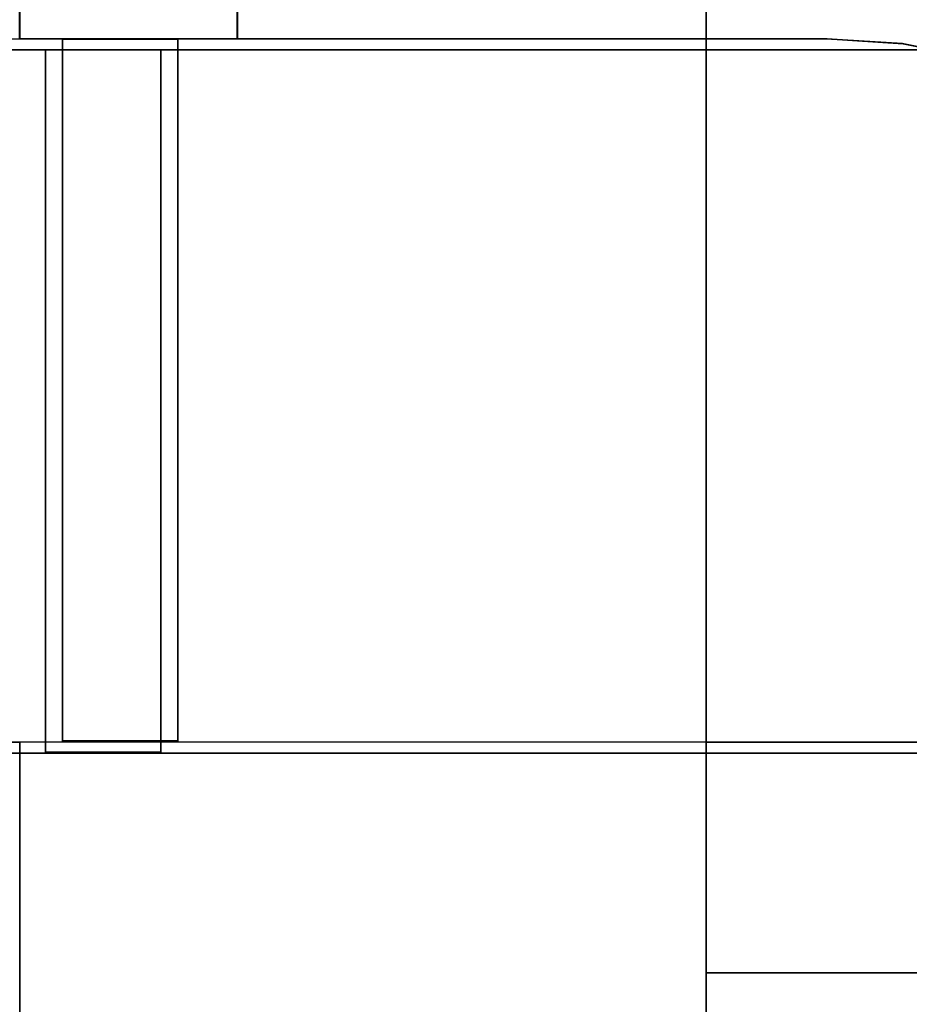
# Model space of a CAD drawing. Header units: millimetres. Extents: x -35 to 33166, y -35 to 31591.
# Tile 9 of 100: x 1381 to 1574, y 910 to 1124. Entities that reach past the tile are written whole.
import ezdxf

# ---------------------------------------------------------------- set-up
doc = ezdxf.new("R2010")
doc.units = ezdxf.units.MM
doc.header["$LTSCALE"] = 25.4
doc.layers.get('0').update_dxf_attribs({"true_color": 0xffffff})
for name, color, linetype, true_color in [('end caps & lintels', 7, 'Continuous', 0xffa500), ('ICF - L1', 7, 'Continuous', 0xb4b464), ('ICF - L2', 7, 'Continuous', 0x64ff64)]:
    doc.layers.add(name, color=color, linetype=linetype, true_color=true_color)

# ---------------------------------------------------------------- blocks, each defined once
blk = doc.blocks.new('6XR35_90_C_Web')
for p, q in [((-76.07, -46.84, -12.5), (-76.07, 46.84, -12.5)), ((-76.07, 46.84, -12.5), (76.07, 46.84, -12.5)), ((76.07, 46.84, 12.5), (-76.07, 46.84, 12.5)), ((-76.07, 46.84, 12.5), (-76.07, -46.84, 12.5)), ((-76.07, 46.84, -12.5), (-76.07, 46.84, 12.5)), ((76.07, 46.84, -12.5), (76.07, -46.84, -12.5)), ((76.07, -46.84, 12.5), (76.07, 46.84, 12.5)), ((76.07, 46.84, 12.5), (76.07, 46.84, -12.5)), ((76.07, -46.84, -12.5), (-76.07, -46.84, -12.5)), ((-76.07, -46.84, 12.5), (76.07, -46.84, 12.5)), ((-76.07, -46.84, 12.5), (-76.07, -46.84, -12.5)), ((76.07, -46.84, -12.5), (76.07, -46.84, 12.5))]:
    blk.add_line(p, q)
blk = doc.blocks.new('Group8175')
for p, q in [((-254, -254, 457.2), (-402.8, -254, 457.2)), ((-254, -254, 0), (-402.8, -254, 0)), ((-254, -254, 457.2), (-254, -513.02, 457.2)), ((-254, -254, 0), (-254, -627.8, 0)), ((-254, -254, 457.2), (-254, -254, 0))]:
    blk.add_line(p, q)
blk = doc.blocks.new('Group8176')
for p, q in [((-227.79, -101.6, 457.2), (-402.8, -101.6, 457.2)), ((-227.79, -101.6, 0), (-402.8, -101.6, 0)), ((-227.79, -101.6, 0), (-227.79, -101.6, 457.2)), ((-227.79, -101.6, 0), (-211.3, -102.68, 0)), ((-211.3, -102.68, 457.2), (-227.79, -101.6, 457.2)), ((-211.3, -102.68, 0), (-211.3, -102.68, 457.2)), ((-195.1, -105.91, 0), (-211.3, -102.68, 0)), ((-195.1, -105.91, 457.2), (-211.3, -102.68, 457.2))]:
    blk.add_line(p, q)
blk = doc.blocks.new('6XR35_90_C_MSG#73')
for name in ['Group8176', 'Group8175']:
    blk.add_blockref(name, (0, 0))
at = {"extrusion": (1, -1.02405e-15, 1.15708e-14)}
blk.add_blockref('6XR35_90_C_Web', (-177.67, 358.96, -381), dxfattribs=at)
at = {"extrusion": (1, -1.02405e-15, -1.15708e-14)}
blk.add_blockref('6XR35_90_C_Web', (-177.67, 97.84, -381), dxfattribs=at)
blk = doc.blocks.new('Group7851')
for p, q in [((-627.8, -254, 457.2), (-254, -254, 457.2)), ((-627.8, -254, 0), (-254, -254, 0)), ((-254, -254, 0), (-254, -402.8, 0)), ((-254, -254, 457.2), (-254, -254, 0)), ((-254, -254, 457.2), (-254, -402.8, 457.2))]:
    blk.add_line(p, q)
blk = doc.blocks.new('Group7852')
for p, q in [((-102.66, -211.47, 0), (-105.86, -195.27, 0)), ((-102.66, -211.47, 457.2), (-105.86, -195.27, 457.2)), ((-102.66, -211.47, 0), (-101.6, -227.96, 0)), ((-101.6, -227.96, 457.2), (-102.66, -211.47, 457.2)), ((-102.66, -211.47, 457.2), (-102.66, -211.47, 0)), ((-101.6, -402.8, 0), (-101.6, -227.96, 0)), ((-101.6, -402.8, 457.2), (-101.6, -227.96, 457.2)), ((-101.6, -227.96, 457.2), (-101.6, -227.96, 0))]:
    blk.add_line(p, q)
blk = doc.blocks.new('6XR35_90_C_MSG#34')
for name in ['Group7852', 'Group7851']:
    blk.add_blockref(name, (0, 0))
at = {"extrusion": (9.17096e-16, 1, -1.15708e-14)}
blk.add_blockref('6XR35_90_C_Web', (177.8, 99.45, -381), dxfattribs=at)
at = {"extrusion": (9.17096e-16, 1, 1.15708e-14)}
blk.add_blockref('6XR35_90_C_Web', (177.8, 360.57, -381), dxfattribs=at)
blk = doc.blocks.new('Group8509')
for p, q in [((-513.02, -254, 0), (-254, -254, 0)), ((-513.02, -254, 457.2), (-254, -254, 457.2)), ((-254, -254, 0), (-254, -402.8, 0)), ((-254, -254, 457.2), (-254, -254, 0)), ((-254, -254, 457.2), (-254, -402.8, 457.2))]:
    blk.add_line(p, q)
blk = doc.blocks.new('Group8510')
for p, q in [((-102.66, -211.47, 457.2), (-105.86, -195.27, 457.2)), ((-102.66, -211.47, 0), (-105.86, -195.27, 0)), ((-102.66, -211.47, 0), (-101.6, -227.96, 0)), ((-101.6, -227.96, 457.2), (-102.66, -211.47, 457.2)), ((-102.66, -211.47, 457.2), (-102.66, -211.47, 0)), ((-101.6, -402.8, 0), (-101.6, -227.96, 0)), ((-101.6, -402.8, 457.2), (-101.6, -227.96, 457.2)), ((-101.6, -227.96, 457.2), (-101.6, -227.96, 0))]:
    blk.add_line(p, q)
blk = doc.blocks.new('6XR35_90_C_MSG#102')
for name in ['Group8510', 'Group8509']:
    blk.add_blockref(name, (0, 0))
at = {"extrusion": (9.17096e-16, 1, -1.15708e-14)}
blk.add_blockref('6XR35_90_C_Web', (177.8, 99.45, -381), dxfattribs=at)
at = {"extrusion": (9.17096e-16, 1, 1.15708e-14)}
blk.add_blockref('6XR35_90_C_Web', (177.8, 360.57, -381), dxfattribs=at)
blk = doc.blocks.new('Group8678')
for p, q in [((-254, -254, 0), (-402.8, -254, 0)), ((-254, -254, 457.2), (-402.8, -254, 457.2)), ((-254, -254, 0), (-254, -513.02, 0)), ((-254, -254, 457.2), (-254, -254, 0)), ((-254, -254, 457.2), (-254, -513.02, 457.2))]:
    blk.add_line(p, q)
blk = doc.blocks.new('Group8679')
for p, q in [((-227.79, -101.6, 0), (-402.8, -101.6, 0)), ((-227.79, -101.6, 457.2), (-402.8, -101.6, 457.2)), ((-227.79, -101.6, 0), (-211.3, -102.68, 0)), ((-227.79, -101.6, 0), (-227.79, -101.6, 457.2)), ((-211.3, -102.68, 457.2), (-227.79, -101.6, 457.2)), ((-195.1, -105.91, 0), (-211.3, -102.68, 0)), ((-211.3, -102.68, 0), (-211.3, -102.68, 457.2)), ((-195.1, -105.91, 457.2), (-211.3, -102.68, 457.2))]:
    blk.add_line(p, q)
blk = doc.blocks.new('6XR35_90_C_MSG#138')
for name in ['Group8679', 'Group8678']:
    blk.add_blockref(name, (0, 0))
at = {"extrusion": (1, -1.02405e-15, 1.15708e-14)}
blk.add_blockref('6XR35_90_C_Web', (-177.67, 358.96, -381), dxfattribs=at)
at = {"extrusion": (1, -1.02405e-15, -1.15708e-14)}
blk.add_blockref('6XR35_90_C_Web', (-177.67, 97.84, -381), dxfattribs=at)
blk = doc.blocks.new('Group#1517')
for p, q in [((-513.02, -254, 0), (-254, -254, 0)), ((-513.02, -254, 457.2), (-254, -254, 457.2)), ((-254, -254, 0), (-254, -402.8, 0)), ((-254, -254, 457.2), (-254, -254, 0)), ((-254, -254, 457.2), (-254, -402.8, 457.2))]:
    blk.add_line(p, q)
blk = doc.blocks.new('Group#1518')
for p, q in [((-101.6, -355.61, 457.2), (0, -355.6, 457.2)), ((-101.6, -355.61, 0), (-101.6, -355.61, 457.2)), ((-0.01, -355.62, 0), (-101.6, -355.61, 0)), ((-101.6, -402.8, 0), (-101.6, -355.61, 0)), ((-101.6, -402.8, 457.2), (-101.6, -355.61, 457.2)), ((0, -355.6, 457.2), (-0.01, -355.62, 0)), ((0, -402.8, 0), (-0.01, -355.62, 0)), ((0, -402.8, 457.2), (0, -355.6, 457.2)), ((-101.6, -402.8, 457.2), (-101.6, -402.8, 0)), ((-101.6, -402.8, 0), (0, -402.8, 0)), ((0, -402.8, 457.2), (-101.6, -402.8, 457.2)), ((0, -402.8, 0), (0, -402.8, 457.2))]:
    blk.add_line(p, q)
blk = doc.blocks.new('Group#1519')
for p, q in [((-102.66, -211.47, 457.2), (-105.86, -195.27, 457.2)), ((-105.86, -195.27, 0), (-102.66, -211.47, 0)), ((-101.6, -227.96, 457.2), (-102.66, -211.47, 457.2)), ((-102.66, -211.47, 0), (-101.6, -227.96, 0)), ((-102.66, -211.47, 457.2), (-102.66, -211.47, 0)), ((-101.6, -355.6, 457.2), (-101.6, -227.96, 457.2)), ((-101.6, -355.6, 0), (-101.6, -227.96, 0)), ((-101.6, -227.96, 457.2), (-101.6, -227.96, 0)), ((0, -355.6, 457.2), (-101.6, -355.6, 457.2)), ((0, -355.6, 0), (-101.6, -355.6, 0)), ((-101.6, -355.6, 457.2), (-101.6, -355.6, 0))]:
    blk.add_line(p, q)
blk = doc.blocks.new('6XR35_90_C_MSG#174')
for name in ['Group#1519', 'Group#1517', 'Group#1518']:
    blk.add_blockref(name, (0, 0))
at = {"extrusion": (9.17096e-16, 1, -1.15708e-14)}
blk.add_blockref('6XR35_90_C_Web', (177.8, 99.45, -381), dxfattribs=at)
at = {"extrusion": (9.17096e-16, 1, 1.15708e-14)}
blk.add_blockref('6XR35_90_C_Web', (177.8, 360.57, -381), dxfattribs=at)
blk = doc.blocks.new('Group9316')
for p, q in [((-254, -254, 0), (-402.8, -254, 0)), ((-254, -254, 457.2), (-402.8, -254, 457.2)), ((-254, -254, 0), (-254, -513.02, 0)), ((-254, -254, 457.2), (-254, -254, 0)), ((-254, -254, 457.2), (-254, -513.02, 457.2))]:
    blk.add_line(p, q)
blk = doc.blocks.new('Group9317')
for p, q in [((-227.79, -101.6, 0), (-402.8, -101.6, 0)), ((-227.79, -101.6, 457.2), (-402.8, -101.6, 457.2)), ((-227.79, -101.6, 0), (-227.79, -101.6, 457.2)), ((-227.79, -101.6, 0), (-211.3, -102.68, 0)), ((-211.3, -102.68, 457.2), (-227.79, -101.6, 457.2)), ((-211.3, -102.68, 0), (-211.3, -102.68, 457.2)), ((-195.1, -105.91, 0), (-211.3, -102.68, 0)), ((-195.1, -105.91, 457.2), (-211.3, -102.68, 457.2))]:
    blk.add_line(p, q)
blk = doc.blocks.new('6XR35_90_C_MSG#211')
for name in ['Group9317', 'Group9316']:
    blk.add_blockref(name, (0, 0))
at = {"extrusion": (1, -1.02405e-15, 1.15708e-14)}
blk.add_blockref('6XR35_90_C_Web', (-177.67, 358.96, -381), dxfattribs=at)
at = {"extrusion": (1, -1.02405e-15, -1.15708e-14)}
blk.add_blockref('6XR35_90_C_Web', (-177.67, 97.84, -381), dxfattribs=at)
blk = doc.blocks.new('Group#3580')
for p, q in [((-627.8, -254, 457.2), (-254, -254, 457.2)), ((-513.02, -254, 0), (-254, -254, 0)), ((-254, -254, 0), (-254, -402.8, 0)), ((-254, -254, 457.2), (-254, -254, 0)), ((-254, -254, 457.2), (-254, -402.8, 457.2))]:
    blk.add_line(p, q)
blk = doc.blocks.new('Group#3581')
for p, q in [((-102.66, -211.47, 0), (-105.86, -195.27, 0)), ((-102.66, -211.47, 457.2), (-105.86, -195.27, 457.2)), ((-102.66, -211.47, 0), (-101.6, -227.96, 0)), ((-101.6, -227.96, 457.2), (-102.66, -211.47, 457.2)), ((-102.66, -211.47, 457.2), (-102.66, -211.47, 0)), ((-101.6, -402.8, 0), (-101.6, -227.96, 0)), ((-101.6, -402.8, 457.2), (-101.6, -227.96, 457.2)), ((-101.6, -227.96, 457.2), (-101.6, -227.96, 0))]:
    blk.add_line(p, q)
blk = doc.blocks.new('6XR35_90_C_MSG#244')
for name in ['Group#3581', 'Group#3580']:
    blk.add_blockref(name, (0, 0))
at = {"extrusion": (9.17096e-16, 1, -1.15708e-14)}
blk.add_blockref('6XR35_90_C_Web', (177.8, 99.45, -381), dxfattribs=at)
at = {"extrusion": (9.17096e-16, 1, 1.15708e-14)}
blk.add_blockref('6XR35_90_C_Web', (177.8, 360.57, -381), dxfattribs=at)
blk = doc.blocks.new('Group#4038')
for p, q in [((-254, -254, 0), (-402.8, -254, 0)), ((-254, -254, 457.2), (-402.8, -254, 457.2)), ((-254, -254, 0), (-254, -627.8, 0)), ((-254, -254, 457.2), (-254, -254, 0)), ((-254, -254, 457.2), (-254, -627.8, 457.2))]:
    blk.add_line(p, q)
blk = doc.blocks.new('Group10231')
for p, q in [((-402.8, -101.6, 457.2), (-402.8, 0, 457.2)), ((-402.8, 0, 457.2), (-402.8, 0, 0)), ((-402.8, 0, 0), (-402.8, -101.6, 0)), ((-355.63, -0.02, 0), (-402.8, 0, 0)), ((-355.6, 0, 457.2), (-402.8, 0, 457.2)), ((-355.63, -0.02, 0), (-355.6, 0, 457.2)), ((-355.6, 0, 457.2), (-355.6, -101.6, 457.2)), ((-355.62, -101.6, 0), (-355.63, -0.02, 0)), ((-402.8, -101.6, 0), (-402.8, -101.6, 457.2)), ((-355.62, -101.6, 0), (-402.8, -101.6, 0)), ((-355.6, -101.6, 457.2), (-402.8, -101.6, 457.2)), ((-355.6, -101.6, 457.2), (-355.62, -101.6, 0))]:
    blk.add_line(p, q)
blk = doc.blocks.new('Group#4039')
for p, q in [((-355.6, 0, 0), (-355.6, -101.6, 0)), ((-355.6, -101.6, 457.2), (-355.6, 0, 457.2)), ((-355.6, -0.02, 98.33), (-355.6, -101.6, 98.33)), ((-355.6, -101.6, 250.87), (-355.6, -0.02, 250.87)), ((-355.6, -101.6, 0), (-355.6, -101.6, 98.33)), ((-355.6, -101.6, 250.87), (-355.6, -101.6, 457.2)), ((-355.6, -101.6, 98.33), (-227.79, -101.6, 98.33)), ((-227.79, -101.6, 250.87), (-355.6, -101.6, 250.87)), ((-355.6, -101.6, 0), (-227.79, -101.6, 0)), ((-227.79, -101.6, 457.2), (-355.6, -101.6, 457.2)), ((-227.79, -101.6, 98.33), (-211.3, -102.68, 98.33)), ((-211.3, -102.68, 250.87), (-227.79, -101.6, 250.87)), ((-227.79, -101.6, 0), (-227.79, -101.6, 98.33)), ((-227.79, -101.6, 0), (-211.3, -102.68, 0)), ((-227.79, -101.6, 250.87), (-227.79, -101.6, 457.2)), ((-211.3, -102.68, 457.2), (-227.79, -101.6, 457.2)), ((-211.3, -102.68, 98.33), (-195.1, -105.91, 98.33)), ((-195.1, -105.91, 250.87), (-211.3, -102.68, 250.87)), ((-211.3, -102.68, 0), (-195.1, -105.91, 0)), ((-211.3, -102.68, 98.33), (-211.3, -102.68, 0)), ((-211.3, -102.68, 457.2), (-211.3, -102.68, 250.87)), ((-195.1, -105.91, 457.2), (-211.3, -102.68, 457.2))]:
    blk.add_line(p, q)
blk = doc.blocks.new('6XR35_90_C_MSG#284')
for name in ['Group10231', 'Group#4039', 'Group#4038']:
    blk.add_blockref(name, (0, 0))
at = {"extrusion": (1, -1.02405e-15, 1.15708e-14)}
blk.add_blockref('6XR35_90_C_Web', (-177.67, 358.96, -381), dxfattribs=at)
at = {"extrusion": (1, -1.02405e-15, -1.15708e-14)}
blk.add_blockref('6XR35_90_C_Web', (-177.67, 97.84, -381), dxfattribs=at)
blk = doc.blocks.new('Group3573')
at = {"layer": 'ICF - L1'}
for name, p in [('6XR35_90_C_MSG#73', (1783.51, 1221.02, 357.2)), ('6XR35_90_C_MSG#138', (1783.51, 1221.02, 1271.6)), ('6XR35_90_C_MSG#211', (1783.51, 1221.02, 2186)), ('6XR35_90_C_MSG#284', (1783.51, 1221.02, 3100.4))]:
    blk.add_blockref(name, p, dxfattribs=at)
at = {"layer": 'ICF - L1', "extrusion": (0, 0, -1), "zscale": -1, "rotation": 89.99999999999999}
for name, p in [('6XR35_90_C_MSG#34', (-1783.51, 1221.02, 100)), ('6XR35_90_C_MSG#102', (-1783.51, 1221.02, -814.4)), ('6XR35_90_C_MSG#174', (-1783.51, 1221.02, -1728.8)), ('6XR35_90_C_MSG#244', (-1783.51, 1221.02, -2643.2))]:
    blk.add_blockref(name, p, dxfattribs=at)
blk = doc.blocks.new('Group9670')
for q in [(-101.6, 614.1, 457.2), (-101.6, 0, 0)]:
    blk.add_line((-101.6, 1071.3, 0), q)
blk = doc.blocks.new('Group9671')
for p, q in [((-254, 614.1, 457.2), (-254, 1071.3, 0)), ((-254, 1071.3, 0), (-254, 0, 0))]:
    blk.add_line(p, q)
blk = doc.blocks.new('Group#4764')
for p, q in [((-101.6, 926.9, 51), (-253.75, 926.9, 51)), ((-253.75, 926.9, 51), (-253.75, 926.9, 144.68)), ((-253.75, 926.9, 144.68), (-101.6, 926.9, 144.68)), ((-253.75, 901.9, 51), (-253.75, 926.9, 51)), ((-253.75, 926.9, 144.68), (-253.75, 901.9, 144.68)), ((-101.6, 926.9, 144.68), (-101.6, 926.9, 51)), ((-101.6, 926.9, 51), (-101.6, 901.9, 51)), ((-101.6, 901.9, 144.68), (-101.6, 926.9, 144.68)), ((-101.6, 901.9, 144.68), (-253.75, 901.9, 144.68)), ((-253.75, 901.9, 144.68), (-253.75, 901.9, 51)), ((-253.75, 901.9, 51), (-101.6, 901.9, 51)), ((-101.6, 901.9, 51), (-101.6, 901.9, 144.68))]:
    blk.add_line(p, q)
blk = doc.blocks.new('6XR35_96_S#1_CUT_52_625_MSG')
for name in ['Group9671', 'Group9670', 'Group#4764']:
    blk.add_blockref(name, (0, 0))
blk = doc.blocks.new('Group9359')
for p, q in [((-101.6, 0, 0), (-101.6, 1741.7, 0)), ((-101.6, 1477.7, 457.2), (-101.6, 0, 457.2))]:
    blk.add_line(p, q)
blk = doc.blocks.new('Group#4322')
for p, q in [((-254, 0, 0), (-254, 1741.7, 0)), ((-254, 0, 457.2), (-254, 1477.7, 457.2))]:
    blk.add_line(p, q)
blk = doc.blocks.new('Group9364')
for p, q in [((-101.6, 1333.3, 51), (-253.75, 1333.3, 51)), ((-253.75, 1333.3, 51), (-253.75, 1333.3, 144.68)), ((-253.75, 1333.3, 144.68), (-101.6, 1333.3, 144.68)), ((-253.75, 1308.3, 51), (-253.75, 1333.3, 51)), ((-253.75, 1333.3, 144.68), (-253.75, 1308.3, 144.68)), ((-101.6, 1333.3, 144.68), (-101.6, 1333.3, 51)), ((-101.6, 1333.3, 51), (-101.6, 1308.3, 51)), ((-101.6, 1308.3, 144.68), (-101.6, 1333.3, 144.68)), ((-101.6, 1308.3, 144.68), (-253.75, 1308.3, 144.68)), ((-253.75, 1308.3, 144.68), (-253.75, 1308.3, 51)), ((-253.75, 1308.3, 51), (-101.6, 1308.3, 51)), ((-101.6, 1308.3, 51), (-101.6, 1308.3, 144.68))]:
    blk.add_line(p, q)
blk = doc.blocks.new('Group9365')
for p, q in [((-101.6, 1333.3, 312.12), (-253.75, 1333.3, 312.12)), ((-253.75, 1333.3, 312.12), (-253.75, 1333.3, 405.8)), ((-253.75, 1333.3, 405.8), (-101.6, 1333.3, 405.8)), ((-253.75, 1308.3, 312.12), (-253.75, 1333.3, 312.12)), ((-253.75, 1333.3, 405.8), (-253.75, 1308.3, 405.8)), ((-101.6, 1333.3, 405.8), (-101.6, 1333.3, 312.12)), ((-101.6, 1333.3, 312.12), (-101.6, 1308.3, 312.12)), ((-101.6, 1308.3, 405.8), (-101.6, 1333.3, 405.8)), ((-101.6, 1308.3, 405.8), (-253.75, 1308.3, 405.8)), ((-253.75, 1308.3, 405.8), (-253.75, 1308.3, 312.12)), ((-253.75, 1308.3, 312.12), (-101.6, 1308.3, 312.12)), ((-101.6, 1308.3, 312.12), (-101.6, 1308.3, 405.8))]:
    blk.add_line(p, q)
blk = doc.blocks.new('6XR35_96_S#1_CUT_68_625_MSG')
for name in ['Group#4322', 'Group9359', 'Group9364', 'Group9365']:
    blk.add_blockref(name, (0, 0))
blk = doc.blocks.new('Group9724')
for p, q in [((-513.02, -254, 0), (-254, -254, 0)), ((-513.02, -254, 457.2), (-254, -254, 457.2)), ((-254, -254, 0), (-254, -402.8, 0)), ((-254, -254, 457.2), (-254, -254, 0)), ((-254, -254, 457.2), (-254, -402.8, 457.2)), ((-254, -402.8, 457.2), (-355.6, -402.8, 457.2)), ((-355.6, -402.8, 0), (-254, -402.8, 0)), ((-254, -402.8, 0), (-254, -402.8, 457.2))]:
    blk.add_line(p, q)
blk = doc.blocks.new('Group9725')
for p, q in [((-102.66, -211.47, 0), (-105.86, -195.27, 0)), ((-102.66, -211.47, 457.2), (-105.86, -195.27, 457.2)), ((-102.66, -211.47, 0), (-101.6, -227.96, 0)), ((-101.6, -227.96, 457.2), (-102.66, -211.47, 457.2)), ((-102.66, -211.47, 457.2), (-102.66, -211.47, 0)), ((-101.6, -402.8, 0), (-101.6, -227.96, 0)), ((-101.6, -402.8, 457.2), (-101.6, -227.96, 457.2)), ((-101.6, -227.96, 457.2), (-101.6, -227.96, 0)), ((0, -402.8, 457.2), (-101.6, -402.8, 457.2)), ((-101.6, -402.8, 457.2), (-101.6, -402.8, 0)), ((-101.6, -402.8, 0), (0, -402.8, 0))]:
    blk.add_line(p, q)
blk = doc.blocks.new('6XR35_90_C#3_MSG#49')
for name in ['Group9725', 'Group9724']:
    blk.add_blockref(name, (0, 0))
at = {"extrusion": (9.17096e-16, 1, -1.15708e-14)}
blk.add_blockref('6XR35_90_C_Web', (177.8, 99.45, -381), dxfattribs=at)
at = {"extrusion": (9.17096e-16, 1, 1.15708e-14)}
blk.add_blockref('6XR35_90_C_Web', (177.8, 360.57, -381), dxfattribs=at)
blk = doc.blocks.new('Group#3800')
for p, q in [((-402.81, -254, 0), (-402.81, -355.6, 0)), ((-402.81, -355.6, 457.2), (-402.81, -254, 457.2)), ((-402.81, -254, 457.2), (-402.81, -254, 0)), ((-254, -254, 0), (-402.81, -254, 0)), ((-254, -254, 457.2), (-402.81, -254, 457.2))]:
    blk.add_line(p, q)
blk = doc.blocks.new('Group#3801')
for p, q in [((-402.81, 0, 0), (-402.81, -101.6, 0)), ((-402.81, -101.6, 457.2), (-402.81, 0, 457.2)), ((-402.81, -101.6, 0), (-402.81, -101.6, 457.2)), ((-227.79, -101.6, 0), (-402.81, -101.6, 0)), ((-227.79, -101.6, 457.2), (-402.81, -101.6, 457.2))]:
    blk.add_line(p, q)
blk = doc.blocks.new('6XR35_90_C#3_FC_mlmx2_MSG')
for name in ['Group#3801', 'Group#3800']:
    blk.add_blockref(name, (0, 0))
blk = doc.blocks.new('Group#3787')
for p, q in [((-627.8, -254, 0), (-254, -254, 0)), ((-627.8, -254, 457.2), (-254, -254, 457.2)), ((-254, -254, 0), (-254, -402.8, 0)), ((-254, -254, 457.2), (-254, -254, 0)), ((-254, -254, 457.2), (-254, -402.8, 457.2)), ((-254, -402.8, 457.2), (-355.6, -402.8, 457.2)), ((-355.6, -402.8, 0), (-254, -402.8, 0)), ((-254, -402.8, 0), (-254, -402.8, 457.2))]:
    blk.add_line(p, q)
blk = doc.blocks.new('Group#3792')
for p, q in [((-102.66, -211.47, 0), (-105.86, -195.27, 0)), ((-102.66, -211.47, 457.2), (-105.86, -195.27, 457.2)), ((-102.66, -211.47, 0), (-101.6, -227.96, 0)), ((-101.6, -227.96, 457.2), (-102.66, -211.47, 457.2)), ((-102.66, -211.47, 457.2), (-102.66, -211.47, 0)), ((-101.6, -402.8, 0), (-101.6, -227.96, 0)), ((-101.6, -402.8, 457.2), (-101.6, -227.96, 457.2)), ((-101.6, -227.96, 457.2), (-101.6, -227.96, 0)), ((0, -402.8, 457.2), (-101.6, -402.8, 457.2)), ((-101.6, -402.8, 457.2), (-101.6, -402.8, 0)), ((-101.6, -402.8, 0), (0, -402.8, 0))]:
    blk.add_line(p, q)
blk = doc.blocks.new('6XR35_90_C#3_MSG#19')
for name in ['Group#3792', 'Group#3787']:
    blk.add_blockref(name, (0, 0))
at = {"extrusion": (9.17096e-16, 1, -1.15708e-14)}
blk.add_blockref('6XR35_90_C_Web', (177.8, 99.45, -381), dxfattribs=at)
at = {"extrusion": (9.17096e-16, 1, 1.15708e-14)}
blk.add_blockref('6XR35_90_C_Web', (177.8, 360.57, -381), dxfattribs=at)
blk = doc.blocks.new('Group9462')
for p, q in [((-254, -254, 0), (-402.81, -254, 0)), ((-254, -254, 457.2), (-402.81, -254, 457.2)), ((-254, -254, 0), (-254, -627.8, 0)), ((-254, -254, 457.2), (-254, -254, 0)), ((-254, -254, 457.2), (-254, -513.02, 457.2))]:
    blk.add_line(p, q)
blk = doc.blocks.new('Group9463')
for p, q in [((-227.79, -101.6, 0), (-402.81, -101.6, 0)), ((-227.79, -101.6, 457.2), (-402.81, -101.6, 457.2)), ((-227.79, -101.6, 0), (-211.3, -102.68, 0)), ((-227.79, -101.6, 0), (-227.79, -101.6, 457.2)), ((-211.3, -102.68, 457.2), (-227.79, -101.6, 457.2)), ((-195.1, -105.91, 0), (-211.3, -102.68, 0)), ((-211.3, -102.68, 0), (-211.3, -102.68, 457.2)), ((-195.1, -105.91, 457.2), (-211.3, -102.68, 457.2))]:
    blk.add_line(p, q)
blk = doc.blocks.new('6XR35_90_C#3_MSG#40')
for name in ['Group9463', 'Group9462']:
    blk.add_blockref(name, (0, 0))
at = {"extrusion": (1, -1.02405e-15, 1.15708e-14)}
blk.add_blockref('6XR35_90_C_Web', (-177.67, 358.96, -381), dxfattribs=at)
at = {"extrusion": (1, -1.02405e-15, -1.15708e-14)}
blk.add_blockref('6XR35_90_C_Web', (-177.67, 97.84, -381), dxfattribs=at)
blk = doc.blocks.new('Group9895')
for p, q in [((-402.8, -254, 0), (-402.8, -355.6, 0)), ((-402.8, -355.6, 457.2), (-402.8, -254, 457.2)), ((-402.8, -254, 457.2), (-402.8, -254, 0)), ((-254, -254, 0), (-402.8, -254, 0)), ((-254, -254, 457.2), (-402.8, -254, 457.2)), ((-254, -254, 457.2), (-254, -254, 0)), ((-254, -254, 457.2), (-254, -513.02, 457.2)), ((-254, -254, 0), (-254, -513.02, 0))]:
    blk.add_line(p, q)
blk = doc.blocks.new('Group9896')
for p, q in [((-402.8, 0, 0), (-402.8, -101.6, 0)), ((-402.8, -101.6, 457.2), (-402.8, 0, 457.2)), ((-402.8, -101.6, 0), (-402.8, -101.6, 457.2)), ((-227.79, -101.6, 0), (-402.8, -101.6, 0)), ((-227.79, -101.6, 457.2), (-402.8, -101.6, 457.2)), ((-227.79, -101.6, 0), (-211.3, -102.68, 0)), ((-227.79, -101.6, 0), (-227.79, -101.6, 457.2)), ((-211.3, -102.68, 457.2), (-227.79, -101.6, 457.2)), ((-195.1, -105.91, 0), (-211.3, -102.68, 0)), ((-211.3, -102.68, 0), (-211.3, -102.68, 457.2)), ((-195.1, -105.91, 457.2), (-211.3, -102.68, 457.2))]:
    blk.add_line(p, q)
blk = doc.blocks.new('6XR35_90_C#3_MSG#61')
for name in ['Group9896', 'Group9895']:
    blk.add_blockref(name, (0, 0))
at = {"extrusion": (1, -1.02405e-15, 1.15708e-14)}
blk.add_blockref('6XR35_90_C_Web', (-177.67, 358.96, -381), dxfattribs=at)
at = {"extrusion": (1, -1.02405e-15, -1.15708e-14)}
blk.add_blockref('6XR35_90_C_Web', (-177.67, 97.84, -381), dxfattribs=at)
blk = doc.blocks.new('Group9898')
for p, q in [((-457.3, -254, 457.2), (-254, -254, 457.2)), ((-457.3, -355.6, 457.2), (-457.3, -254, 457.2)), ((-457.3, -355.6, 0), (-457.3, -254, 0)), ((-457.3, -254, 0), (-254, -254, 0)), ((-457.3, -254, 457.2), (-457.3, -254, 0)), ((-254, -254, 0), (-254, -402.81, 0)), ((-254, -254, 457.2), (-254, -254, 0)), ((-254, -254, 457.2), (-254, -402.81, 457.2)), ((-355.6, -355.6, 457.2), (-457.3, -355.6, 457.2)), ((-457.3, -355.6, 457.2), (-457.3, -355.6, 0)), ((-457.3, -355.6, 0), (-355.6, -355.6, 0)), ((-355.6, -402.81, 0), (-355.6, -355.6, 0)), ((-355.6, -402.81, 457.2), (-355.6, -355.6, 457.2)), ((-355.6, -355.6, 457.2), (-355.6, -355.6, 0)), ((-254, -402.81, 457.2), (-355.6, -402.81, 457.2)), ((-355.6, -402.81, 457.2), (-355.6, -402.81, 0)), ((-355.6, -402.81, 0), (-254, -402.81, 0)), ((-254, -402.81, 0), (-254, -402.81, 457.2))]:
    blk.add_line(p, q)
blk = doc.blocks.new('Group#4807')
for p, q in [((-101.6, -402.81, 0), (-101.6, -227.96, 0)), ((-101.6, -402.81, 457.2), (-101.6, -227.96, 457.2)), ((0, -402.81, 457.2), (-101.6, -402.81, 457.2)), ((-101.6, -402.81, 457.2), (-101.6, -402.81, 0)), ((-101.6, -402.81, 0), (0, -402.81, 0))]:
    blk.add_line(p, q)
blk = doc.blocks.new('6XR35_90_C#3_FC_3awahn_MSG')
for name in ['Group#4807', 'Group9898']:
    blk.add_blockref(name, (0, 0))
blk = doc.blocks.new('Group10172')
for p, q in [((-254, -254, 0), (-402.81, -254, 0)), ((-254, -254, 457.2), (-402.81, -254, 457.2)), ((-254, -254, 0), (-254, -513.02, 0)), ((-254, -254, 457.2), (-254, -254, 0)), ((-254, -254, 457.2), (-254, -627.8, 457.2))]:
    blk.add_line(p, q)
blk = doc.blocks.new('Group10173')
for p, q in [((-227.79, -101.6, 0), (-402.81, -101.6, 0)), ((-227.79, -101.6, 457.2), (-402.81, -101.6, 457.2)), ((-227.79, -101.6, 0), (-211.3, -102.68, 0)), ((-227.79, -101.6, 0), (-227.79, -101.6, 457.2)), ((-211.3, -102.68, 457.2), (-227.79, -101.6, 457.2)), ((-195.1, -105.91, 0), (-211.3, -102.68, 0)), ((-211.3, -102.68, 0), (-211.3, -102.68, 457.2)), ((-195.1, -105.91, 457.2), (-211.3, -102.68, 457.2))]:
    blk.add_line(p, q)
blk = doc.blocks.new('6XR35_90_C#3_MSG#79')
for name in ['Group10173', 'Group10172']:
    blk.add_blockref(name, (0, 0))
at = {"extrusion": (1, -1.02405e-15, 1.15708e-14)}
blk.add_blockref('6XR35_90_C_Web', (-177.67, 358.96, -381), dxfattribs=at)
at = {"extrusion": (1, -1.02405e-15, -1.15708e-14)}
blk.add_blockref('6XR35_90_C_Web', (-177.67, 97.84, -381), dxfattribs=at)
blk = doc.blocks.new('Group10449')
for p, q in [((-627.8, -254, 0), (-254, -254, 0)), ((-358.02, -254, 457.2), (-254, -254, 457.2)), ((-254, -254, 0), (-254, -402.81, 0)), ((-254, -254, 457.2), (-254, -254, 0)), ((-254, -254, 457.2), (-254, -402.81, 457.2))]:
    blk.add_line(p, q)
blk = doc.blocks.new('Group10450')
for p, q in [((-102.66, -211.47, 0), (-105.86, -195.27, 0)), ((-102.66, -211.47, 457.2), (-105.86, -195.27, 457.2)), ((-102.66, -211.47, 0), (-101.6, -227.96, 0)), ((-101.6, -227.96, 457.2), (-102.66, -211.47, 457.2)), ((-102.66, -211.47, 457.2), (-102.66, -211.47, 0)), ((-101.6, -402.81, 0), (-101.6, -227.96, 0)), ((-101.6, -402.81, 457.2), (-101.6, -227.96, 457.2)), ((-101.6, -227.96, 457.2), (-101.6, -227.96, 0))]:
    blk.add_line(p, q)
blk = doc.blocks.new('6XR35_90_C#3_MSG#102')
for name in ['Group10450', 'Group10449']:
    blk.add_blockref(name, (0, 0))
blk = doc.blocks.new('Group#5030')
for p, q in [((-254, -254, 411.82), (-402.81, -254, 263.01)), ((-402.81, -254, 263.01), (-402.81, -355.6, 263.01)), ((-402.81, -254, 263.01), (-402.81, -254, 0)), ((-402.81, -254, 0), (-402.81, -355.6, 0)), ((-254, -254, 0), (-402.81, -254, 0)), ((-254, -358.02, 411.82), (-254, -254, 411.82)), ((-254, -254, 0), (-254, -358.02, 0)), ((-254, -254, 411.82), (-254, -254, 0)), ((-402.81, -355.6, 263.01), (-355.6, -355.6, 310.22)), ((-402.81, -355.6, 0), (-402.81, -355.6, 263.01)), ((-402.81, -355.6, 0), (-355.6, -355.6, 0)), ((-355.6, -355.6, 310.22), (-355.6, -358.02, 310.22)), ((-355.6, -355.6, 0), (-355.6, -358.02, 0)), ((-355.6, -355.6, 310.22), (-355.6, -355.6, 0)), ((-355.6, -358.02, 310.22), (-254, -358.02, 411.82)), ((-355.6, -358.02, 0), (-254, -358.02, 0)), ((-355.6, -358.02, 310.22), (-355.6, -358.02, 0)), ((-254, -358.02, 0), (-254, -358.02, 411.82))]:
    blk.add_line(p, q)
blk = doc.blocks.new('Group#5031')
for p, q in [((-402.81, -101.6, 263.01), (-227.79, -101.6, 438.03)), ((-402.81, -101.6, 0), (-227.79, -101.6, 0)), ((-227.79, -101.6, 438.03), (-211.3, -102.68, 454.52)), ((-227.79, -101.6, 438.03), (-227.79, -101.6, 0)), ((-227.79, -101.6, 0), (-211.3, -102.68, 0)), ((-211.3, -102.68, 454.52), (-208.62, -103.22, 457.2)), ((-211.3, -102.68, 0), (-211.3, -102.68, 454.52)), ((-211.3, -102.68, 0), (-195.1, -105.91, 0))]:
    blk.add_line(p, q)
blk = doc.blocks.new('6XR35_90_C#3_MSG#112')
for name in ['Group#5031', 'Group#5030']:
    blk.add_blockref(name, (0, 0))
at = {"extrusion": (1, -1.02405e-15, -1.15708e-14)}
blk.add_blockref('6XR35_90_C_Web', (-177.67, 97.84, -381), dxfattribs=at)
blk = doc.blocks.new('Group3664')
at = {"layer": 'ICF - L2'}
for name, p, rotation in [('6XR35_90_C#3_FC_mlmx2_MSG', (977.91, 865.42, 3557.6), 180), ('6XR35_96_S#1_CUT_68_625_MSG', (2719.6, 1218.6, 6425), 90), ('6XR35_96_S#1_CUT_52_625_MSG', (2313.2, 1218.6, 6882.2), 90)]:
    blk.add_blockref(name, p, dxfattribs=dict(at, rotation=rotation))
at = {"layer": 'ICF - L2', "extrusion": (0, 0, -1), "zscale": -1}
for name, p, rotation in [('6XR35_90_C#3_FC_3awahn_MSG', (-977.91, 865.42, -4929.2), 270), ('6XR35_90_C#3_MSG#102', (-1783.52, 1221.02, -6300.8), 89.99999999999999), ('6XR35_90_C#3_MSG#49', (-1783.52, 1221.02, -4472), 89.99999999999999), ('6XR35_90_C#3_MSG#19', (-1783.52, 1221.02, -3557.6), 89.99999999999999), ('6XR35_90_C#3_MSG#49', (-1783.52, 1221.02, -5386.4), 89.99999999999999)]:
    blk.add_blockref(name, p, dxfattribs=dict(at, rotation=rotation))
at = {"layer": 'ICF - L2'}
for name, p in [('6XR35_90_C#3_MSG#40', (1783.52, 1221.02, 4014.8)), ('6XR35_90_C#3_MSG#79', (1783.52, 1221.02, 5843.6)), ('6XR35_90_C#3_MSG#61', (1783.52, 1221.02, 4929.2)), ('6XR35_90_C#3_MSG#112', (1783.52, 1221.02, 6758))]:
    blk.add_blockref(name, p, dxfattribs=at)
blk = doc.blocks.new('Group5128')
for p, q in [((1529.51, 917, 3200), (1529.51, 1221, 3200)), ((1529.51, 1221, 3137), (1529.51, 917, 3137)), ((1529.51, 917, 3137), (1529.51, 917, 3200)), ((1681.91, 917, 3200), (1529.51, 917, 3200)), ((1529.51, 917, 3137), (1681.91, 917, 3137))]:
    blk.add_line(p, q)
blk = doc.blocks.new('Group5129')
for p, q in [((1529.51, 1221, 3350), (1529.51, 917, 3350)), ((1529.51, 917, 3413), (1529.51, 1221, 3413)), ((1529.51, 917, 3350), (1529.51, 917, 3413)), ((1529.51, 917, 3350), (1681.91, 917, 3350)), ((1529.51, 917, 3413), (1681.91, 917, 3413))]:
    blk.add_line(p, q)
blk = doc.blocks.new('Group5130')
for p, q in [((1529.51, 967, 3350), (1529.51, 967, 3200)), ((1529.51, 967, 3200), (1529.51, 917, 3200)), ((1529.51, 917, 3350), (1529.51, 967, 3350)), ((1681.91, 967, 3350), (1529.51, 967, 3350)), ((1529.51, 967, 3200), (1681.91, 967, 3200)), ((1681.91, 967, 3350), (1681.91, 967, 3200)), ((1681.91, 917, 3350), (1681.91, 967, 3350)), ((1681.91, 967, 3200), (1681.91, 917, 3200)), ((1529.51, 917, 3200), (1529.51, 917, 3350)), ((1529.51, 917, 3200), (1681.91, 917, 3200)), ((1529.51, 917, 3350), (1681.91, 917, 3350)), ((1681.91, 917, 3200), (1681.91, 917, 3350))]:
    blk.add_line(p, q)

msp = doc.modelspace()

# ---------------------------------------------------------------- block references
for name in ['Group3573', 'Group3664']:
    msp.add_blockref(name, (0, 0))
at = {"layer": 'end caps & lintels', "color": 131, "true_color": 0x99ffff}
for name in ['Group5128', 'Group5129', 'Group5130']:
    msp.add_blockref(name, (0, 0), dxfattribs=at)

doc.saveas('drawing.dxf')
